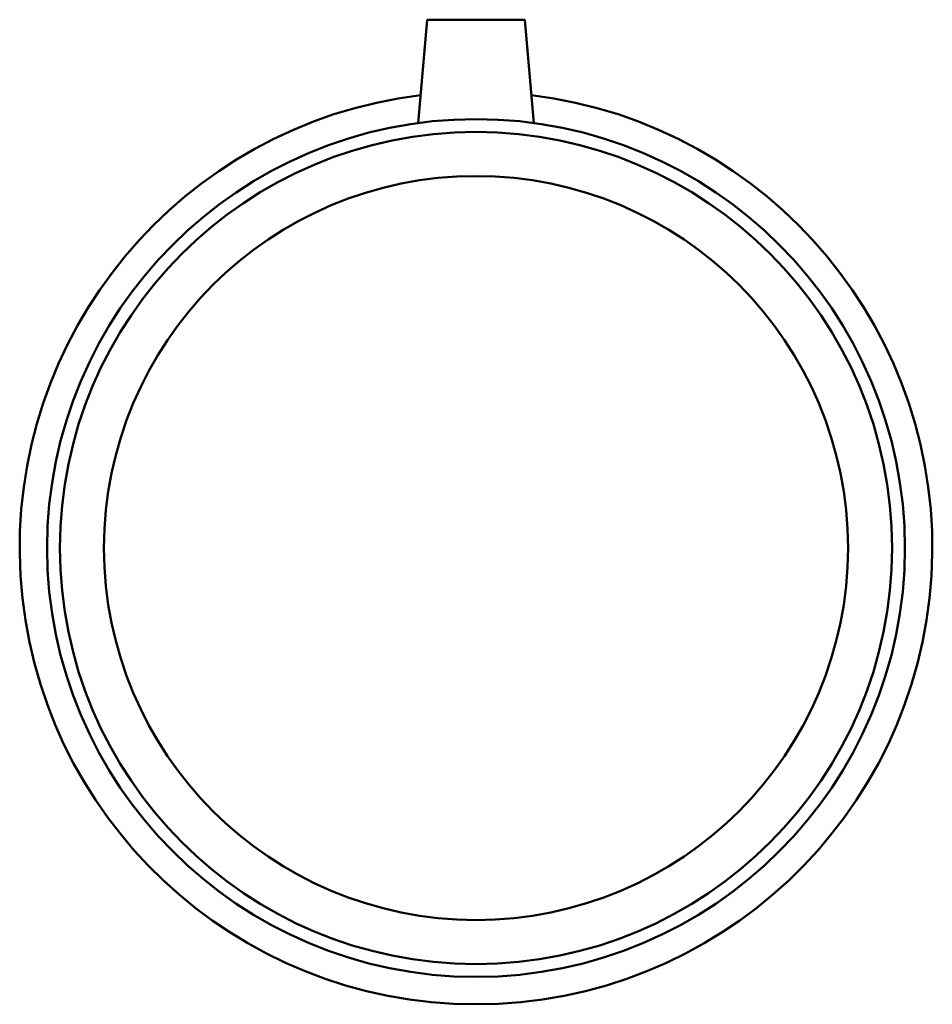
# Model space of a CAD drawing. Header units: inches. Extents: x -28 to 80, y -45 to 84.
# Tile 3 of 6: x -27.71 to -22.2, y 25.44 to 31.39. Entities that reach past the tile are written whole.
import ezdxf

# ---------------------------------------------------------------- set-up
doc = ezdxf.new("R2010")
doc.units = ezdxf.units.IN
doc.header["$MEASUREMENT"] = 0
doc.layers.add('Visible (ANSI)', color=7, linetype='Continuous', lineweight=50)

msp = doc.modelspace()

# ---------------------------------------------------------------- linework, layer by layer
at = {"layer": 'Visible (ANSI)'}
for p, q in [((-25.2461, 31.3885), (-25.3007, 30.7644)), ((-25.2461, 31.3885), (-24.6556, 31.3885)), ((-24.6556, 31.3885), (-24.601, 30.7644))]:
    msp.add_line(p, q, dxfattribs=at)
for radius in [2.5897, 2.512, 2.2461]:
    msp.add_circle((-24.9508, 28.1985), radius, dxfattribs=at)
msp.add_arc((-24.9508, 28.1985), 2.755, 96.98686, 83.01314, dxfattribs=at)

doc.saveas('drawing.dxf')
